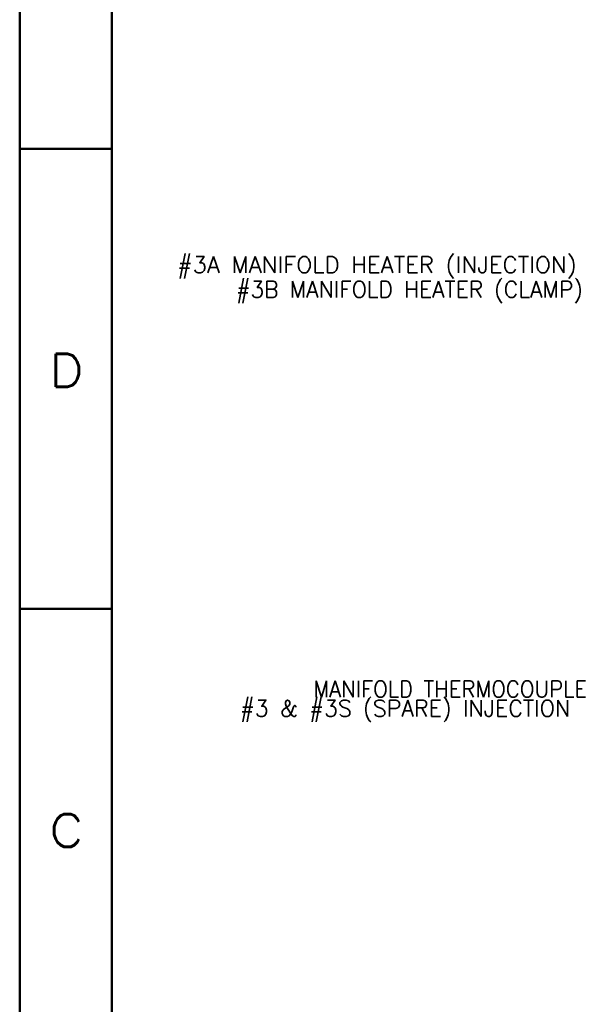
# Model space of a CAD drawing. Header units: millimetres. Extents: x 0 to 1189, y 0 to 841.
# Tile 2 of 84: x 0 to 87, y 150 to 300. Entities that reach past the tile are written whole.
import ezdxf

# ---------------------------------------------------------------- set-up
doc = ezdxf.new("R2010")
doc.units = ezdxf.units.MM
doc.layers.add('1', color=7, linetype='Continuous')
doc.styles.add('blockfont', font='simplex.shx')
doc.styles.add('pwfont', font='simplex.shx')

msp = doc.modelspace()

# ---------------------------------------------------------------- linework, layer by layer
at = {"layer": '1', "color": 7, "linetype": 'Continuous', "lineweight": 50}
for p, q in [((0, 0), (0, 841)), ((14, 14), (14, 827)), ((0, 280), (14, 280)), ((0, 210), (14, 210))]:
    msp.add_line(p, q, dxfattribs=at)
at = {"layer": '1', "color": 7, "linetype": 'Continuous', "lineweight": 35}
for q in [(14, 254), (14, 254), (14, 254), (14, 254), (14, 61), (14, 14), (14, 14), (14, 14), (14, 254), (14, 14)]:
    msp.add_line((14, 254), q, dxfattribs=at)

# ---------------------------------------------------------------- texts
at = {"layer": '1', "color": 2, "linetype": 'Continuous', "lineweight": 13, "char_height": 2.5, "attachment_point": 7, "line_spacing_factor": 0.903614, "style": 'blockfont'}
for s, insert in [('\\W1.0233;#3A MANIFOLD HEATER (INJECTION)', (23.98, 260.27)), ('\\W0.9774;#3B MANIFOLD HEATER (CLAMP)', (32.89, 256.52)), ('\\W0.9425;MANIFOLD THERMOCOUPLE', (44.66, 196.54)), ('\\W0.9911;#3 & #3S (SPARE) INJECTION', (33.52, 192.79))]:
    msp.add_mtext(s, dxfattribs=dict(at, insert=insert))
at = {"layer": '1', "color": 3, "linetype": 'Continuous', "lineweight": 13, "char_height": 5, "attachment_point": 7, "line_spacing_factor": 0.903614, "style": 'pwfont'}
for s, insert in [('\\W1.1667;D', (4.51, 243.78)), ('\\W1.1667;C', (4.51, 173.78))]:
    msp.add_mtext(s, dxfattribs=dict(at, insert=insert))

doc.saveas('drawing.dxf')
